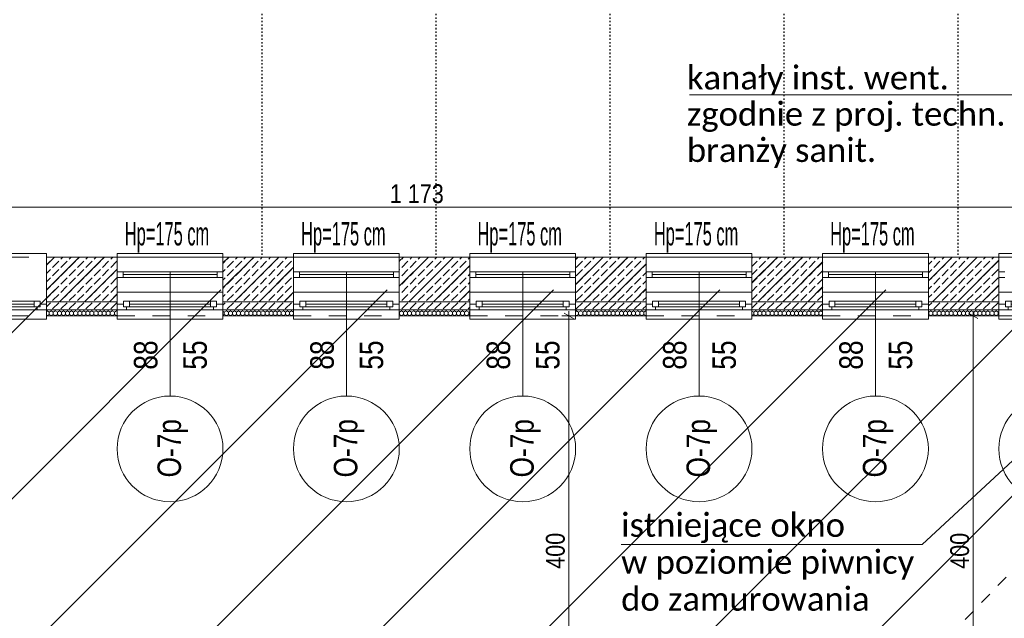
# Model space of a CAD drawing. Header units: centimetres. Extents: x 18292 to 3593338517, y 11794 to 62103.
# Tile 101 of 147: x 1796682808 to 1796683646, y 55513 to 56023. Entities that reach past the tile are written whole.
import ezdxf

# ---------------------------------------------------------------- set-up
doc = ezdxf.new("R2010")
doc.units = ezdxf.units.CM
doc.header["$MEASUREMENT"] = 0
for name, pattern in [('1 LINIA PRZERYWANA', [30, 15, -15]), ('ACAD_ISO03W100', [3, 1.2, -1.8]), ('Dashed-002', [20, 10, -10])]:
    doc.linetypes.add(name, pattern=pattern)
for name, color, linetype in [('410-Fundamenty', 7, 'Continuous'), ('499-Wymiary i opisy', 7, 'Continuous'), ('__PROJEKTOWANE', 7, 'Continuous'), ('__PROJEKTOWANE_WYPOSAŻENIE', 7, 'Continuous'), ('MF_KRESKOWANIE', 7, 'Continuous'), ('MF_OKNA', 7, 'Continuous'), ('MF_OKNA opisy', 7, 'Continuous'), ('MF_SCIANY_DZIAL', 7, 'Continuous'), ('MF_SCIANY_KONSTR', 7, 'Continuous')]:
    doc.layers.add(name, color=color, linetype=linetype)
doc.styles.add('GENERATED_STYLE_2', font='txt')
doc.styles.add('GENERATED_STYLE_4', font='txt')
doc.styles.add('GENERATED_STYLE_7', font='txt')
doc.dimstyles.new('GENERATED_STYLE__1', dxfattribs={"dimtxt": 16, "dimasz": 6.08, "dimexe": 0.18, "dimexo": 0.0625, "dimgap": 0.09, "dimtad": 1, "dimtih": 1, "dimtoh": 1, "dimdec": 0, "dimzin": 0, "dimdsep": 46, "dimtxsty": 'GENERATED_STYLE_4', "dimblk": 'ARROWHEAD_2', "dimblk1": 'ARROWHEAD_2', "dimblk2": 'ARROWHEAD_2', "dimcen": 0.09, "dimse1": 1, "dimse2": 1, "dimclrd": 7, "dimclre": 7, "dimclrt": 7, "dimadec": 0, "dimazin": 0, "dimtfac": 1, "dimtdec": 4, "dimtmove": 0, "dimatfit": 3, "dimfxl": 0, "dimtolj": 1, "dimtzin": 0, "dimarcsym": 0})
doc.dimstyles.new('GENERATED_STYLE__4', dxfattribs={"dimtxt": 16, "dimasz": 6.08, "dimexe": 0.18, "dimexo": 0.0625, "dimgap": 0.09, "dimtad": 1, "dimdec": 0, "dimzin": 0, "dimdsep": 46, "dimtxsty": 'GENERATED_STYLE_4', "dimblk": 'ARROWHEAD_2', "dimblk1": 'ARROWHEAD_2', "dimblk2": 'ARROWHEAD_2', "dimcen": 0.09, "dimse1": 1, "dimse2": 1, "dimclrd": 7, "dimclre": 7, "dimclrt": 7, "dimadec": 0, "dimazin": 0, "dimtfac": 1, "dimtdec": 4, "dimtmove": 0, "dimatfit": 3, "dimfxl": 0, "dimtolj": 1, "dimtzin": 0, "dimarcsym": 0})
pattern_1 = [(45, (1801523908.342, 3898003.605), (-10.606601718, 10.606601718), [])]
pattern_2 = [(90, (1801523908.3422, 3898003.6053), (-3.4641016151, 0), [2, -4]), (90, (1801523906.6102, 3898006.6053), (-3.4641016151, 0), [2, -4]), (150, (1801523908.3422, 3898005.6053), (1.7320508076, 3), [2, -4]), (150, (1801523904.878, 3898005.6053), (1.7320508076, 3), [2, -4]), (210, (1801523908.3422, 3898003.6053), (-1.7320508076, 3), [2, -4]), (210, (1801523904.878, 3898003.6053), (-1.7320508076, 3), [2, -4])]
pattern_3 = [(45, (1801523908.342, 3898003.605), (-7.071067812, 7.071067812), [7.5, -2.5]), (45, (1801523908.342, 3898010.676), (-7.071067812, 7.071067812), [7.5, -2.5])]

# ---------------------------------------------------------------- blocks, each defined once
blk = doc.blocks.new('*D591', base_point=(1801523908.34, 3898003.61))
at = {"layer": '499-Wymiary i opisy', "color": 7, "linetype": 'Continuous', "lineweight": 13}
for p, q in [((1796682572.37, 55866.99), (1796682567.75, 55858.99)), ((1796682570.06, 55856.99), (1796682570.06, 55868.99)), ((1796682570.06, 55862.99), (1796683742.56, 55862.99)), ((1796683744.87, 55866.99), (1796683740.25, 55858.99)), ((1796683742.56, 55856.99), (1796683742.56, 55868.99))]:
    blk.add_line(p, q, dxfattribs=at)
at = {"layer": '499-Wymiary i opisy', "color": 7, "lineweight": 13, "char_height": 16, "attachment_point": 7, "style": 'GENERATED_STYLE_4'}
for s, insert in [('\\A1;{\\pql;\\fArial Narrow|b0|i0|c238|p34;1\xa0173}', (1796683123.03, 55866.19)), ('\\A1;{\\pql;\\fArial Narrow|b0|i0|c238|p34;24}', (1796683719.76, 55866.19))]:
    blk.add_mtext(s, dxfattribs=dict(at, insert=insert))
blk = doc.blocks.new('ARROWHEAD_2')
at = {"color": 0, "linetype": 'Continuous', "lineweight": 0}
for p, q in [((0, 0), (-1, 0)), ((-0.38, -0.66), (0.38, 0.66))]:
    blk.add_line(p, q, dxfattribs=at)
blk = doc.blocks.new('*D713', base_point=(1801523908.34, 3898003.61))
at = {"layer": '499-Wymiary i opisy', "color": 7, "linetype": 'Continuous', "lineweight": 13}
for p, q in [((1796683625.08, 55770.49), (1796683613.08, 55770.49)), ((1796683623.08, 55768.18), (1796683615.08, 55772.8)), ((1796683619.08, 55770.49), (1796683619.08, 55774.41)), ((1796683619.08, 55370.49), (1796683619.08, 55770.49)), ((1796683625.08, 55370.49), (1796683613.08, 55370.49)), ((1796683615.08, 55372.8), (1796683623.08, 55368.18))]:
    blk.add_line(p, q, dxfattribs=at)
at = {"layer": '499-Wymiary i opisy', "color": 7, "lineweight": 13, "insert": (1796683615.88, 55555.13), "char_height": 16, "attachment_point": 7, "rotation": 90, "style": 'GENERATED_STYLE_4'}
blk.add_mtext('\\A1;{\\pql;\\fArial Narrow|b0|i0|c238|p34;400}', dxfattribs=at)
blk = doc.blocks.new('Okno 21')
at = {"layer": '410-Fundamenty', "color": 5, "linetype": 'Continuous', "lineweight": 13}
for p, q in [((-45, 40), (-45, 43)), ((-45, 43), (45, 43)), ((45, 43), (45, 40)), ((-45, 0), (-39.5, 0)), ((-39.5, 2.5), (-34.5, 2.5)), ((-39.5, -2.5), (-39.5, 2.5)), ((-39.5, 0), (-39.5, -2.5)), ((-34.5, 2.5), (34.5, 2.5)), ((-34.5, 2.5), (-34.5, -2.5)), ((-34.5, 2.5), (34.5, 2.5)), ((-34.5, 0), (34.5, 0)), ((34.5, -2.5), (34.5, 2.5)), ((34.5, 2.5), (39.5, 2.5)), ((39.5, 2.5), (39.5, -2.5)), ((39.5, -2.5), (39.5, 0)), ((39.5, 0), (45, 0)), ((-37, -5), (-45, -5)), ((-39.5, -2.5), (-37, -2.5)), ((-34.5, -2.5), (-39.5, -2.5)), ((-37, -2.5), (-37, -5)), ((37, -5), (-37, -5)), ((34.5, -2.5), (-34.5, -2.5)), ((39.5, -2.5), (34.5, -2.5)), ((37, -5), (37, -2.5)), ((37, -2.5), (39.5, -2.5)), ((45, -5), (37, -5)), ((-45, -10), (-45, -13)), ((-45, -13), (45, -13)), ((45, -13), (45, -10))]:
    blk.add_line(p, q, dxfattribs=at)
at = {"layer": '410-Fundamenty', "color": 5, "linetype": '1 LINIA PRZERYWANA', "lineweight": 13}
for p, q in [((-45, 40), (45, 40)), ((-45, -10), (45, -10))]:
    blk.add_line(p, q, dxfattribs=at)
at = {"layer": '410-Fundamenty', "color": 7, "linetype": 'Continuous', "lineweight": 13}
for p, q in [((-45, 15), (-45, 40)), ((45, 15), (45, 40)), ((-45, 10), (-45, 15)), ((-45, 0), (-45, 10)), ((45, 10), (45, 15)), ((45, 0), (45, 10)), ((-45, -5), (-45, 0)), ((-45, -5), (-45, 0)), ((45, -5), (45, 0)), ((45, -5), (45, 0)), ((-45, -10), (-45, -5)), ((45, -10), (45, -5))]:
    blk.add_line(p, q, dxfattribs=at)
blk = doc.blocks.new('*D823', base_point=(1801523908.34, 3898003.61))
at = {"layer": '499-Wymiary i opisy', "color": 7, "linetype": 'Continuous', "lineweight": 13}
for p, q in [((1796683281.19, 55770.49), (1796683269.19, 55770.49)), ((1796683279.19, 55768.18), (1796683271.19, 55772.8)), ((1796683275.19, 55770.49), (1796683275.19, 55774.41)), ((1796683275.19, 55370.49), (1796683275.19, 55770.49)), ((1796683281.19, 55370.49), (1796683269.19, 55370.49)), ((1796683271.19, 55372.8), (1796683279.19, 55368.18)), ((1796683275.19, 55366.58), (1796683275.19, 55370.49))]:
    blk.add_line(p, q, dxfattribs=at)
at = {"layer": '499-Wymiary i opisy', "color": 7, "lineweight": 13, "insert": (1796683271.99, 55555.13), "char_height": 16, "attachment_point": 7, "rotation": 90, "style": 'GENERATED_STYLE_4'}
blk.add_mtext('\\A1;{\\pql;\\fArial Narrow|b0|i0|c238|p34;400}', dxfattribs=at)

msp = doc.modelspace()

# ---------------------------------------------------------------- hatches: boundary and pattern name
at = {"layer": '410-Fundamenty', "linetype": 'Continuous', "lineweight": 0, "true_color": 0x000000}
h = msp.add_hatch(dxfattribs=at)
h.set_pattern_fill('beton_000c', color=18, style=0, pattern_type=2)
h.set_pattern_definition(pattern_3)
h.paths.add_polyline_path([(1796682831.06, 55795.49), (1796682891.06, 55795.49), (1796682891.06, 55820.49), (1796682831.06, 55820.49)])
h = msp.add_hatch(dxfattribs=at)
h.set_pattern_fill('beton_000c', color=18, style=0, pattern_type=2)
h.set_pattern_definition(pattern_3)
h.paths.add_polyline_path([(1796682981.06, 55795.49), (1796683041.06, 55795.49), (1796683041.06, 55820.49), (1796682981.06, 55820.49)])
h = msp.add_hatch(dxfattribs=at)
h.set_pattern_fill('beton_000c', color=18, style=0, pattern_type=2)
h.set_pattern_definition(pattern_3)
h.paths.add_polyline_path([(1796683131.06, 55795.49), (1796683191.06, 55795.49), (1796683191.06, 55820.49), (1796683131.06, 55820.49)])
h = msp.add_hatch(dxfattribs=at)
h.set_pattern_fill('beton_000c', color=18, style=0, pattern_type=2)
h.set_pattern_definition(pattern_3)
h.paths.add_polyline_path([(1796683281.06, 55795.49), (1796683341.06, 55795.49), (1796683341.06, 55820.49), (1796683281.06, 55820.49)])
h = msp.add_hatch(dxfattribs=at)
h.set_pattern_fill('beton_000c', color=18, style=0, pattern_type=2)
h.set_pattern_definition(pattern_3)
h.paths.add_polyline_path([(1796683431.06, 55795.49), (1796683491.06, 55795.49), (1796683491.06, 55820.49), (1796683431.06, 55820.49)])
h = msp.add_hatch(dxfattribs=at)
h.set_pattern_fill('beton_000c', color=18, style=0, pattern_type=2)
h.set_pattern_definition(pattern_3)
h.paths.add_polyline_path([(1796683581.06, 55795.49), (1796683641.06, 55795.49), (1796683641.06, 55820.49), (1796683581.06, 55820.49)])
h = msp.add_hatch(dxfattribs=at)
h.set_pattern_fill('beton_000c', color=18, style=0, pattern_type=2)
h.set_pattern_definition(pattern_3)
h.paths.add_polyline_path([(1796682831.06, 55790.49), (1796682891.06, 55790.49), (1796682891.06, 55795.49), (1796682831.06, 55795.49)])
h = msp.add_hatch(dxfattribs=at)
h.set_pattern_fill('beton_000c', color=18, style=0, pattern_type=2)
h.set_pattern_definition(pattern_3)
h.paths.add_polyline_path([(1796682981.06, 55790.49), (1796683041.06, 55790.49), (1796683041.06, 55795.49), (1796682981.06, 55795.49)])
h = msp.add_hatch(dxfattribs=at)
h.set_pattern_fill('beton_000c', color=18, style=0, pattern_type=2)
h.set_pattern_definition(pattern_3)
h.paths.add_polyline_path([(1796683131.06, 55790.49), (1796683191.06, 55790.49), (1796683191.06, 55795.49), (1796683131.06, 55795.49)])
h = msp.add_hatch(dxfattribs=at)
h.set_pattern_fill('beton_000c', color=18, style=0, pattern_type=2)
h.set_pattern_definition(pattern_3)
h.paths.add_polyline_path([(1796683281.06, 55790.49), (1796683341.06, 55790.49), (1796683341.06, 55795.49), (1796683281.06, 55795.49)])
h = msp.add_hatch(dxfattribs=at)
h.set_pattern_fill('beton_000c', color=18, style=0, pattern_type=2)
h.set_pattern_definition(pattern_3)
h.paths.add_polyline_path([(1796683431.06, 55790.49), (1796683491.06, 55790.49), (1796683491.06, 55795.49), (1796683431.06, 55795.49)])
h = msp.add_hatch(dxfattribs=at)
h.set_pattern_fill('beton_000c', color=18, style=0, pattern_type=2)
h.set_pattern_definition(pattern_3)
h.paths.add_polyline_path([(1796683581.06, 55790.49), (1796683641.06, 55790.49), (1796683641.06, 55795.49), (1796683581.06, 55795.49)])
h = msp.add_hatch(dxfattribs=at)
h.set_pattern_fill('beton_000c', color=18, style=0, pattern_type=2)
h.set_pattern_definition(pattern_3)
h.paths.add_polyline_path([(1796682831.06, 55775.49), (1796682891.06, 55775.49), (1796682891.06, 55790.49), (1796682831.06, 55790.49)])
h = msp.add_hatch(dxfattribs=at)
h.set_pattern_fill('beton_000c', color=18, style=0, pattern_type=2)
h.set_pattern_definition(pattern_3)
h.paths.add_polyline_path([(1796682981.06, 55775.49), (1796683041.06, 55775.49), (1796683041.06, 55790.49), (1796682981.06, 55790.49)])
h = msp.add_hatch(dxfattribs=at)
h.set_pattern_fill('beton_000c', color=18, style=0, pattern_type=2)
h.set_pattern_definition(pattern_3)
h.paths.add_polyline_path([(1796683131.06, 55775.49), (1796683191.06, 55775.49), (1796683191.06, 55790.49), (1796683131.06, 55790.49)])
h = msp.add_hatch(dxfattribs=at)
h.set_pattern_fill('beton_000c', color=18, style=0, pattern_type=2)
h.set_pattern_definition(pattern_3)
h.paths.add_polyline_path([(1796683281.06, 55775.49), (1796683341.06, 55775.49), (1796683341.06, 55790.49), (1796683281.06, 55790.49)])
h = msp.add_hatch(dxfattribs=at)
h.set_pattern_fill('beton_000c', color=18, style=0, pattern_type=2)
h.set_pattern_definition(pattern_3)
h.paths.add_polyline_path([(1796683431.06, 55775.49), (1796683491.06, 55775.49), (1796683491.06, 55790.49), (1796683431.06, 55790.49)])
h = msp.add_hatch(dxfattribs=at)
h.set_pattern_fill('beton_000c', color=18, style=0, pattern_type=2)
h.set_pattern_definition(pattern_3)
h.paths.add_polyline_path([(1796683581.06, 55775.49), (1796683641.06, 55775.49), (1796683641.06, 55790.49), (1796683581.06, 55790.49)])
h = msp.add_hatch(dxfattribs=at)
h.set_pattern_fill('Styropian_000c', color=18, style=0, pattern_type=2)
h.set_pattern_definition(pattern_2)
h.paths.add_polyline_path([(1796682831.06, 55775.49), (1796682831.06, 55770.49), (1796682891.06, 55770.49), (1796682891.06, 55775.49)])
h = msp.add_hatch(dxfattribs=at)
h.set_pattern_fill('Styropian_000c', color=18, style=0, pattern_type=2)
h.set_pattern_definition(pattern_2)
h.paths.add_polyline_path([(1796682981.06, 55770.49), (1796683041.06, 55770.49), (1796683041.06, 55775.49), (1796682981.06, 55775.49)])
h = msp.add_hatch(dxfattribs=at)
h.set_pattern_fill('Styropian_000c', color=18, style=0, pattern_type=2)
h.set_pattern_definition(pattern_2)
h.paths.add_polyline_path([(1796683131.06, 55775.49), (1796683131.06, 55770.49), (1796683191.06, 55770.49), (1796683191.06, 55775.49)])
h = msp.add_hatch(dxfattribs=at)
h.set_pattern_fill('Styropian_000c', color=18, style=0, pattern_type=2)
h.set_pattern_definition(pattern_2)
h.paths.add_polyline_path([(1796683281.06, 55770.49), (1796683341.06, 55770.49), (1796683341.06, 55775.49), (1796683281.06, 55775.49)])
h = msp.add_hatch(dxfattribs=at)
h.set_pattern_fill('Styropian_000c', color=18, style=0, pattern_type=2)
h.set_pattern_definition(pattern_2)
h.paths.add_polyline_path([(1796683431.06, 55775.49), (1796683431.06, 55770.49), (1796683491.06, 55770.49), (1796683491.06, 55775.49)])
h = msp.add_hatch(dxfattribs=at)
h.set_pattern_fill('Styropian_000c', color=18, style=0, pattern_type=2)
h.set_pattern_definition(pattern_2)
h.paths.add_polyline_path([(1796683581.06, 55770.49), (1796683641.06, 55770.49), (1796683641.06, 55775.49), (1796683581.06, 55775.49)])
at = {"layer": '__PROJEKTOWANE', "linetype": 'Continuous', "lineweight": 13}
h = msp.add_hatch(dxfattribs=at)
h.set_pattern_fill('Bloczki_ceramiczne_kopia_DF', color=150, style=0, pattern_type=2)
h.set_pattern_definition([(45, (1801523908.34, 3898003.61), (-70.7106781, 70.7106781), [])])
h.paths.add_polyline_path([(1796685449.06, 54617.49), (1796685749.06, 54617.49), (1796685749.06, 55810.49), (1796685468.06, 55810.49), (1796685468.06, 56706.54), (1796685828.15, 56706.54), (1796685826.23, 56167.49), (1796686106.06, 56167.49), (1796686106.06, 54260.49), (1796685806.06, 54260.49), (1796685806.06, 53759.49), (1796683867.06, 53759.49), (1796683867.06, 54560.49), (1796683568.09, 54560.49), (1796683567.07, 55446.69), (1796681848.25, 55446.61), (1796681848.25, 55792.49), (1796683924.06, 55792.49), (1796683924.06, 54917.49), (1796684224.06, 54917.49), (1796684224.06, 54116.49), (1796685449.06, 54116.49)])
at = {"layer": 'MF_KRESKOWANIE', "linetype": 'Continuous', "lineweight": 13}
h = msp.add_hatch(dxfattribs=at)
h.set_pattern_fill('bloczki_ceramiczne_000c', color=250, style=0, pattern_type=2)
h.set_pattern_definition(pattern_1)
h.paths.add_polyline_path([(1796682876.06, 55820.49), (1796682831.06, 55820.49), (1796682831.06, 55782.49), (1796682891.06, 55782.49), (1796682891.06, 55820.49), (1796682846.06, 55820.49)])
h = msp.add_hatch(dxfattribs=at)
h.set_pattern_fill('bloczki_ceramiczne_000c', color=250, style=0, pattern_type=2)
h.set_pattern_definition(pattern_1)
h.paths.add_polyline_path([(1796682981.06, 55820.49), (1796682981.06, 55782.49), (1796683041.06, 55782.49), (1796683041.06, 55820.49), (1796682996.06, 55820.49), (1796683014.06, 55820.49), (1796683014.06, 55820.49), (1796682996.06, 55820.49)])
h = msp.add_hatch(dxfattribs=at)
h.set_pattern_fill('bloczki_ceramiczne_000c', color=250, style=0, pattern_type=2)
h.set_pattern_definition(pattern_1)
h.paths.add_polyline_path([(1796683131.06, 55820.49), (1796683131.06, 55782.49), (1796683191.06, 55782.49), (1796683191.06, 55820.49), (1796683146.06, 55820.49), (1796683162.06, 55820.49), (1796683162.06, 55820.5), (1796683146.06, 55820.5)])
h = msp.add_hatch(dxfattribs=at)
h.set_pattern_fill('bloczki_ceramiczne_000c', color=250, style=0, pattern_type=2)
h.set_pattern_definition(pattern_1)
h.paths.add_polyline_path([(1796683281.06, 55820.49), (1796683281.06, 55782.49), (1796683341.06, 55782.49), (1796683341.06, 55820.49), (1796683296.06, 55820.49), (1796683310.06, 55820.49), (1796683310.06, 55820.5), (1796683296.06, 55820.5)])
h = msp.add_hatch(dxfattribs=at)
h.set_pattern_fill('bloczki_ceramiczne_000c', color=250, style=0, pattern_type=2)
h.set_pattern_definition(pattern_1)
h.paths.add_polyline_path([(1796683431.06, 55820.49), (1796683431.06, 55782.49), (1796683491.06, 55782.49), (1796683491.06, 55820.49), (1796683446.06, 55820.49)])
h = msp.add_hatch(dxfattribs=at)
h.set_pattern_fill('bloczki_ceramiczne_000c', color=250, style=0, pattern_type=2)
h.set_pattern_definition(pattern_1)
h.paths.add_polyline_path([(1796683581.06, 55820.49), (1796683581.06, 55782.49), (1796683641.06, 55782.49), (1796683641.06, 55820.49), (1796683596.06, 55820.49)])

# ---------------------------------------------------------------- linework, layer by layer
at = {"layer": '410-Fundamenty', "color": 7, "linetype": 'Continuous', "lineweight": 13}
for p, q in [((1796682831.06, 55795.49), (1796682831.06, 55820.49)), ((1796682891.06, 55795.49), (1796682891.06, 55820.49)), ((1796682981.06, 55795.49), (1796682981.06, 55820.49)), ((1796683041.06, 55795.49), (1796683041.06, 55820.49)), ((1796683131.06, 55795.49), (1796683131.06, 55820.49)), ((1796683191.06, 55795.49), (1796683191.06, 55820.49)), ((1796683281.06, 55795.49), (1796683281.06, 55820.49)), ((1796683341.06, 55795.49), (1796683341.06, 55820.49)), ((1796683431.06, 55795.49), (1796683431.06, 55820.49)), ((1796683491.06, 55795.49), (1796683491.06, 55820.49)), ((1796683581.06, 55795.49), (1796683581.06, 55820.49)), ((1796683641.06, 55795.49), (1796683641.06, 55820.49)), ((1796682831.06, 55790.49), (1796682831.06, 55795.49)), ((1796682891.06, 55790.49), (1796682891.06, 55795.49)), ((1796682981.06, 55790.49), (1796682981.06, 55795.49)), ((1796683041.06, 55790.49), (1796683041.06, 55795.49)), ((1796683131.06, 55790.49), (1796683131.06, 55795.49)), ((1796683191.06, 55790.49), (1796683191.06, 55795.49)), ((1796683281.06, 55790.49), (1796683281.06, 55795.49)), ((1796683341.06, 55790.49), (1796683341.06, 55795.49)), ((1796683431.06, 55790.49), (1796683431.06, 55795.49)), ((1796683491.06, 55790.49), (1796683491.06, 55795.49)), ((1796683581.06, 55790.49), (1796683581.06, 55795.49)), ((1796683641.06, 55790.49), (1796683641.06, 55795.49)), ((1796682831.06, 55780.49), (1796682831.06, 55790.49)), ((1796682891.06, 55780.49), (1796682891.06, 55790.49)), ((1796682981.06, 55780.49), (1796682981.06, 55790.49)), ((1796683041.06, 55780.49), (1796683041.06, 55790.49)), ((1796683131.06, 55780.49), (1796683131.06, 55790.49)), ((1796683191.06, 55780.49), (1796683191.06, 55790.49)), ((1796683281.06, 55780.49), (1796683281.06, 55790.49)), ((1796683341.06, 55780.49), (1796683341.06, 55790.49)), ((1796683431.06, 55780.49), (1796683431.06, 55790.49)), ((1796683491.06, 55780.49), (1796683491.06, 55790.49)), ((1796683581.06, 55780.49), (1796683581.06, 55790.49)), ((1796683641.06, 55780.49), (1796683641.06, 55790.49)), ((1796682831.06, 55775.49), (1796682831.06, 55780.49)), ((1796682891.06, 55775.49), (1796682891.06, 55780.49)), ((1796682981.06, 55775.49), (1796682981.06, 55780.49)), ((1796683041.06, 55775.49), (1796683041.06, 55780.49)), ((1796683131.06, 55775.49), (1796683131.06, 55780.49)), ((1796683191.06, 55775.49), (1796683191.06, 55780.49)), ((1796683281.06, 55775.49), (1796683281.06, 55780.49)), ((1796683341.06, 55775.49), (1796683341.06, 55780.49)), ((1796683431.06, 55775.49), (1796683431.06, 55780.49)), ((1796683491.06, 55775.49), (1796683491.06, 55780.49)), ((1796683581.06, 55775.49), (1796683581.06, 55780.49)), ((1796683641.06, 55775.49), (1796683641.06, 55780.49)), ((1796682831.06, 55775.49), (1796682891.06, 55775.49)), ((1796682831.06, 55770.49), (1796682831.06, 55775.49)), ((1796682891.06, 55770.49), (1796682891.06, 55775.49)), ((1796682981.06, 55775.49), (1796683041.06, 55775.49)), ((1796682981.06, 55770.49), (1796682981.06, 55775.49)), ((1796683041.06, 55770.49), (1796683041.06, 55775.49)), ((1796683131.06, 55775.49), (1796683191.06, 55775.49)), ((1796683131.06, 55770.49), (1796683131.06, 55775.49)), ((1796683191.06, 55770.49), (1796683191.06, 55775.49)), ((1796683281.06, 55775.49), (1796683341.06, 55775.49)), ((1796683281.06, 55770.49), (1796683281.06, 55775.49)), ((1796683341.06, 55770.49), (1796683341.06, 55775.49)), ((1796683431.06, 55775.49), (1796683491.06, 55775.49)), ((1796683431.06, 55770.49), (1796683431.06, 55775.49)), ((1796683491.06, 55770.49), (1796683491.06, 55775.49)), ((1796683581.06, 55775.49), (1796683641.06, 55775.49)), ((1796683581.06, 55770.49), (1796683581.06, 55775.49)), ((1796683641.06, 55770.49), (1796683641.06, 55775.49))]:
    msp.add_line(p, q, dxfattribs=at)
at = {"layer": '410-Fundamenty', "color": 7, "linetype": 'Continuous', "lineweight": 13, "flags": 128}
for points in [[(1796682891.06, 55820.49), (1796682831.06, 55820.49)], [(1796683041.06, 55820.49), (1796682981.06, 55820.49)], [(1796683191.06, 55820.49), (1796683131.06, 55820.49)], [(1796683341.06, 55820.49), (1796683281.06, 55820.49)], [(1796683491.06, 55820.49), (1796683431.06, 55820.49)], [(1796683641.06, 55820.49), (1796683581.06, 55820.49)], [(1796682831.06, 55770.49), (1796682891.06, 55770.49)], [(1796682981.06, 55770.49), (1796683041.06, 55770.49)], [(1796683131.06, 55770.49), (1796683191.06, 55770.49)], [(1796683281.06, 55770.49), (1796683341.06, 55770.49)], [(1796683431.06, 55770.49), (1796683491.06, 55770.49)], [(1796683581.06, 55770.49), (1796683641.06, 55770.49)]]:
    msp.add_lwpolyline(points, dxfattribs=at)
at = {"layer": '__PROJEKTOWANE', "color": 150, "linetype": 'Continuous', "lineweight": 13}
for p, q in [((1796683786.49, 55958.6), (1796683377.9, 55958.58)), ((1796683575.89, 55575.9), (1796683803.87, 55787.77)), ((1796683575.89, 55575.9), (1796683319.77, 55575.9))]:
    msp.add_line(p, q, dxfattribs=at)
at = {"layer": '__PROJEKTOWANE_WYPOSAŻENIE', "color": 7, "linetype": 'Dashed-002', "lineweight": 13, "flags": 128}
msp.add_lwpolyline([(1796683432.35, 55324.47), (1796683845.05, 55753.87)], dxfattribs=at)
at = {"layer": 'MF_OKNA', "color": 7, "linetype": 'Continuous', "lineweight": 13}
for p, q in [((1796682891.06, 55820.49), (1796682981.06, 55820.49)), ((1796683041.06, 55820.49), (1796683131.06, 55820.49)), ((1796683191.06, 55820.49), (1796683281.06, 55820.49)), ((1796683341.06, 55820.49), (1796683431.06, 55820.49)), ((1796683491.06, 55820.49), (1796683581.06, 55820.49)), ((1796683641.06, 55820.49), (1796683731.06, 55820.49)), ((1796682896.06, 55807.99), (1796682891.06, 55807.99)), ((1796682891.06, 55807.99), (1796682891.06, 55802.99)), ((1796682891.06, 55805.49), (1796682891.06, 55802.99)), ((1796682891.06, 55802.99), (1796682896.06, 55802.99)), ((1796682896.06, 55802.99), (1796682896.06, 55807.99)), ((1796682896.06, 55807.99), (1796682976.06, 55807.99)), ((1796682976.06, 55805.49), (1796682896.06, 55805.49)), ((1796682896.06, 55802.99), (1796682976.06, 55802.99)), ((1796682976.06, 55802.99), (1796682976.06, 55807.99)), ((1796682976.06, 55807.99), (1796682981.06, 55807.99)), ((1796682981.06, 55802.99), (1796682976.06, 55802.99)), ((1796682981.06, 55807.99), (1796682981.06, 55802.99)), ((1796682981.06, 55805.49), (1796682981.06, 55802.99)), ((1796683046.06, 55807.99), (1796683041.06, 55807.99)), ((1796683041.06, 55807.99), (1796683041.06, 55802.99)), ((1796683041.06, 55805.49), (1796683041.06, 55802.99)), ((1796683041.06, 55802.99), (1796683046.06, 55802.99)), ((1796683046.06, 55802.99), (1796683046.06, 55807.99)), ((1796683046.06, 55807.99), (1796683126.06, 55807.99)), ((1796683126.06, 55805.49), (1796683046.06, 55805.49)), ((1796683046.06, 55802.99), (1796683126.06, 55802.99)), ((1796683126.06, 55802.99), (1796683126.06, 55807.99)), ((1796683126.06, 55807.99), (1796683131.06, 55807.99)), ((1796683131.06, 55802.99), (1796683126.06, 55802.99)), ((1796683131.06, 55807.99), (1796683131.06, 55802.99)), ((1796683131.06, 55805.49), (1796683131.06, 55802.99)), ((1796683196.06, 55807.99), (1796683191.06, 55807.99)), ((1796683191.06, 55807.99), (1796683191.06, 55802.99)), ((1796683191.06, 55805.49), (1796683191.06, 55802.99)), ((1796683191.06, 55802.99), (1796683196.06, 55802.99)), ((1796683196.06, 55802.99), (1796683196.06, 55807.99)), ((1796683196.06, 55807.99), (1796683276.06, 55807.99)), ((1796683276.06, 55805.49), (1796683196.06, 55805.49)), ((1796683196.06, 55802.99), (1796683276.06, 55802.99)), ((1796683276.06, 55802.99), (1796683276.06, 55807.99)), ((1796683276.06, 55807.99), (1796683281.06, 55807.99)), ((1796683281.06, 55802.99), (1796683276.06, 55802.99)), ((1796683281.06, 55807.99), (1796683281.06, 55802.99)), ((1796683281.06, 55805.49), (1796683281.06, 55802.99)), ((1796683346.06, 55807.99), (1796683341.06, 55807.99)), ((1796683341.06, 55807.99), (1796683341.06, 55802.99)), ((1796683341.06, 55805.49), (1796683341.06, 55802.99)), ((1796683341.06, 55802.99), (1796683346.06, 55802.99)), ((1796683346.06, 55802.99), (1796683346.06, 55807.99)), ((1796683346.06, 55807.99), (1796683426.06, 55807.99)), ((1796683426.06, 55805.49), (1796683346.06, 55805.49)), ((1796683346.06, 55802.99), (1796683426.06, 55802.99)), ((1796683426.06, 55802.99), (1796683426.06, 55807.99)), ((1796683426.06, 55807.99), (1796683431.06, 55807.99)), ((1796683431.06, 55802.99), (1796683426.06, 55802.99)), ((1796683431.06, 55807.99), (1796683431.06, 55802.99)), ((1796683431.06, 55805.49), (1796683431.06, 55802.99)), ((1796683496.06, 55807.99), (1796683491.06, 55807.99)), ((1796683491.06, 55807.99), (1796683491.06, 55802.99)), ((1796683491.06, 55805.49), (1796683491.06, 55802.99)), ((1796683491.06, 55802.99), (1796683496.06, 55802.99)), ((1796683496.06, 55802.99), (1796683496.06, 55807.99)), ((1796683496.06, 55807.99), (1796683576.06, 55807.99)), ((1796683576.06, 55805.49), (1796683496.06, 55805.49)), ((1796683496.06, 55802.99), (1796683576.06, 55802.99)), ((1796683576.06, 55802.99), (1796683576.06, 55807.99)), ((1796683576.06, 55807.99), (1796683581.06, 55807.99)), ((1796683581.06, 55802.99), (1796683576.06, 55802.99)), ((1796683581.06, 55807.99), (1796683581.06, 55802.99)), ((1796683581.06, 55805.49), (1796683581.06, 55802.99)), ((1796683646.06, 55807.99), (1796683641.06, 55807.99)), ((1796683641.06, 55807.99), (1796683641.06, 55802.99)), ((1796683641.06, 55805.49), (1796683641.06, 55802.99)), ((1796683641.06, 55802.99), (1796683646.06, 55802.99)), ((1796682891.06, 55790.49), (1796682981.06, 55790.49)), ((1796683041.06, 55790.49), (1796683131.06, 55790.49)), ((1796683191.06, 55790.49), (1796683281.06, 55790.49)), ((1796683341.06, 55790.49), (1796683431.06, 55790.49)), ((1796683491.06, 55790.49), (1796683581.06, 55790.49)), ((1796683641.06, 55790.49), (1796683731.06, 55790.49))]:
    msp.add_line(p, q, dxfattribs=at)
at = {"layer": 'MF_OKNA opisy', "color": 7, "linetype": 'Continuous', "lineweight": 13}
for p, q in [((1796682936.06, 55807.99), (1796682936.06, 55702.19)), ((1796683086.06, 55807.99), (1796683086.06, 55702.19)), ((1796683236.06, 55807.99), (1796683236.06, 55702.19)), ((1796683386.06, 55807.99), (1796683386.06, 55702.19)), ((1796683536.06, 55807.99), (1796683536.06, 55702.19))]:
    msp.add_line(p, q, dxfattribs=at)
for centre in [(1796682936.06, 55657.19), (1796683086.06, 55657.19), (1796683236.06, 55657.19), (1796683386.06, 55657.19), (1796683536.06, 55657.19), (1796683686.06, 55657.19)]:
    msp.add_circle(centre, 45, dxfattribs=at)
at = {"layer": 'MF_SCIANY_DZIAL', "color": 8, "linetype": 'ACAD_ISO03W100', "lineweight": 25}
for p, q in [((1796683014.06, 56396.49), (1796683014.06, 55820.49)), ((1796683162.06, 56396.49), (1796683162.06, 55820.49)), ((1796683310.06, 56396.49), (1796683310.06, 55820.49)), ((1796683458.06, 56396.49), (1796683458.06, 55820.49)), ((1796683606.06, 56396.49), (1796683606.06, 55820.49))]:
    msp.add_line(p, q, dxfattribs=at)
at = {"layer": 'MF_SCIANY_KONSTR', "color": 7, "linetype": 'Continuous', "lineweight": 13}
for p, q in [((1796682891.06, 55820.49), (1796682846.06, 55820.49)), ((1796682891.06, 55820.49), (1796682891.06, 55782.49)), ((1796682981.06, 55820.49), (1796682981.06, 55782.49)), ((1796682981.06, 55820.49), (1796683026.06, 55820.49)), ((1796682996.06, 55820.49), (1796683026.06, 55820.49)), ((1796683026.06, 55820.49), (1796682996.06, 55820.49)), ((1796682996.06, 55820.49), (1796683026.06, 55820.49)), ((1796682996.06, 55820.49), (1796683026.06, 55820.49)), ((1796683041.06, 55820.49), (1796682996.06, 55820.49)), ((1796683041.06, 55820.49), (1796683041.06, 55782.49)), ((1796683131.06, 55820.49), (1796683131.06, 55782.49)), ((1796683131.06, 55820.49), (1796683176.06, 55820.49)), ((1796683146.06, 55820.5), (1796683176.06, 55820.5)), ((1796683146.06, 55820.49), (1796683176.06, 55820.49)), ((1796683176.06, 55820.49), (1796683146.06, 55820.49)), ((1796683146.06, 55820.49), (1796683176.06, 55820.49)), ((1796683191.06, 55820.49), (1796683146.06, 55820.49)), ((1796683191.06, 55820.49), (1796683191.06, 55782.49)), ((1796683281.06, 55820.49), (1796683281.06, 55782.49)), ((1796683281.06, 55820.49), (1796683326.06, 55820.49)), ((1796683296.06, 55820.5), (1796683326.06, 55820.5)), ((1796683296.06, 55820.49), (1796683326.06, 55820.49)), ((1796683326.06, 55820.49), (1796683296.06, 55820.49)), ((1796683326.06, 55820.49), (1796683296.06, 55820.49)), ((1796683296.06, 55820.49), (1796683326.06, 55820.49)), ((1796683296.06, 55820.49), (1796683326.06, 55820.49)), ((1796683341.06, 55820.49), (1796683296.06, 55820.49)), ((1796683341.06, 55820.49), (1796683341.06, 55782.49)), ((1796683431.06, 55820.49), (1796683431.06, 55782.49)), ((1796683431.06, 55820.49), (1796683476.06, 55820.49)), ((1796683446.06, 55820.49), (1796683476.06, 55820.49)), ((1796683446.06, 55820.49), (1796683476.06, 55820.49)), ((1796683476.06, 55820.49), (1796683446.06, 55820.49)), ((1796683446.06, 55820.49), (1796683476.06, 55820.49)), ((1796683491.06, 55820.49), (1796683446.06, 55820.49)), ((1796683491.06, 55820.49), (1796683491.06, 55782.49)), ((1796683581.06, 55820.49), (1796683581.06, 55782.49)), ((1796683581.06, 55820.49), (1796683626.06, 55820.49)), ((1796683596.06, 55820.49), (1796683626.06, 55820.49)), ((1796683626.06, 55820.49), (1796683596.06, 55820.49)), ((1796683596.06, 55820.49), (1796683626.06, 55820.49)), ((1796683596.06, 55820.49), (1796683626.06, 55820.49)), ((1796683641.06, 55820.49), (1796683596.06, 55820.49)), ((1796683641.06, 55820.49), (1796683641.06, 55782.49)), ((1796682831.06, 55782.49), (1796682891.06, 55782.49)), ((1796682981.06, 55782.49), (1796683041.06, 55782.49)), ((1796682996.06, 55782.49), (1796683026.06, 55782.49)), ((1796682996.06, 55782.49), (1796683026.06, 55782.49)), ((1796682996.06, 55782.49), (1796683026.06, 55782.49)), ((1796682996.06, 55782.49), (1796683026.06, 55782.49)), ((1796682996.06, 55782.49), (1796683026.06, 55782.49)), ((1796683131.06, 55782.49), (1796683191.06, 55782.49)), ((1796683146.06, 55782.49), (1796683176.06, 55782.49)), ((1796683146.06, 55782.49), (1796683176.06, 55782.49)), ((1796683146.06, 55782.49), (1796683176.06, 55782.49)), ((1796683146.06, 55782.49), (1796683176.06, 55782.49)), ((1796683146.06, 55782.49), (1796683176.06, 55782.49)), ((1796683281.06, 55782.49), (1796683341.06, 55782.49)), ((1796683296.06, 55782.49), (1796683326.06, 55782.49)), ((1796683296.06, 55782.49), (1796683326.06, 55782.49)), ((1796683296.06, 55782.49), (1796683326.06, 55782.49)), ((1796683296.06, 55782.49), (1796683326.06, 55782.49)), ((1796683296.06, 55782.49), (1796683326.06, 55782.49)), ((1796683296.06, 55782.49), (1796683326.06, 55782.49)), ((1796683296.06, 55782.49), (1796683326.06, 55782.49)), ((1796683431.06, 55782.49), (1796683491.06, 55782.49)), ((1796683446.06, 55782.49), (1796683476.06, 55782.49)), ((1796683446.06, 55782.49), (1796683476.06, 55782.49)), ((1796683446.06, 55782.49), (1796683476.06, 55782.49)), ((1796683446.06, 55782.49), (1796683476.06, 55782.49)), ((1796683446.06, 55782.49), (1796683476.06, 55782.49)), ((1796683581.06, 55782.49), (1796683641.06, 55782.49)), ((1796683596.06, 55782.49), (1796683626.06, 55782.49)), ((1796683596.06, 55782.49), (1796683626.06, 55782.49)), ((1796683596.06, 55782.49), (1796683626.06, 55782.49)), ((1796683596.06, 55782.49), (1796683626.06, 55782.49)), ((1796683596.06, 55782.49), (1796683626.06, 55782.49))]:
    msp.add_line(p, q, dxfattribs=at)

# ---------------------------------------------------------------- block references
at = {"layer": '410-Fundamenty', "color": 7, "linetype": 'Continuous', "lineweight": 13, "zscale": 100}
for p in [(1796682786.06, 55780.49), (1796682936.06, 55780.49), (1796683086.06, 55780.49), (1796683236.06, 55780.49), (1796683386.06, 55780.49), (1796683536.06, 55780.49), (1796683686.06, 55780.49)]:
    msp.add_blockref('Okno 21', p, dxfattribs=at)

# ---------------------------------------------------------------- texts
at = {"layer": '__PROJEKTOWANE', "color": 150, "linetype": 'Continuous', "lineweight": 13, "char_height": 20, "attachment_point": 7, "style": 'GENERATED_STYLE_7'}
for s, insert, line_spacing_factor in [('\\A1;{\\pql;\\fCalibri Light|b0|i0|c238|p34;kanały inst. went. \\P\\pql;\\fCalibri Light|b0|i0|c238|p34;zgodnie z proj. techn. \\P\\pql;\\fCalibri Light|b0|i0|c238|p34;branży sanit. }', (1796683375.69, 55896.39), 0.925729), ('\\A1;{\\pql;\\fCalibri Light|b0|i0|c238|p34;istniejące okno \\P\\pql;\\fCalibri Light|b0|i0|c238|p34;w poziomie piwnicy \\P\\pql;\\fCalibri Light|b0|i0|c238|p34;do zamurowania}', (1796683319.77, 55519.18), 0.943415)]:
    msp.add_mtext(s, dxfattribs=dict(at, insert=insert, line_spacing_factor=line_spacing_factor))
at = {"layer": 'MF_OKNA opisy', "color": 7, "linetype": 'Continuous', "lineweight": 13, "char_height": 20, "attachment_point": 4, "style": 'GENERATED_STYLE_2'}
for insert in [(1796682897.58, 55837.3), (1796683047.58, 55837.3), (1796683197.58, 55837.3), (1796683347.58, 55837.3), (1796683497.58, 55837.3)]:
    msp.add_mtext('\\A1;{\\W0.500000x;\\pql;\\fArial|b0|i0|c238|p38;Hp=175 cm}', dxfattribs=dict(at, insert=insert))
at = {"layer": 'MF_OKNA opisy', "color": 7, "linetype": 'Continuous', "lineweight": 13, "char_height": 20, "attachment_point": 4, "rotation": 90, "style": 'GENERATED_STYLE_2'}
for s, insert in [('\\A1;{\\W0.800000x;\\pql;\\fArial|b0|i0|c238|p38;88}', (1796682915.46, 55724.6)), ('\\A1;{\\W0.800000x;\\pql;\\fArial|b0|i0|c238|p38;55}', (1796682957.46, 55724.6)), ('\\A1;{\\W0.800000x;\\pql;\\fArial|b0|i0|c238|p38;88}', (1796683065.46, 55724.6)), ('\\A1;{\\W0.800000x;\\pql;\\fArial|b0|i0|c238|p38;55}', (1796683107.46, 55724.6)), ('\\A1;{\\W0.800000x;\\pql;\\fArial|b0|i0|c238|p38;88}', (1796683215.46, 55724.6)), ('\\A1;{\\W0.800000x;\\pql;\\fArial|b0|i0|c238|p38;55}', (1796683257.46, 55724.6)), ('\\A1;{\\W0.800000x;\\pql;\\fArial|b0|i0|c238|p38;88}', (1796683365.46, 55724.6)), ('\\A1;{\\W0.800000x;\\pql;\\fArial|b0|i0|c238|p38;55}', (1796683407.46, 55724.6)), ('\\A1;{\\W0.800000x;\\pql;\\fArial|b0|i0|c238|p38;88}', (1796683515.46, 55724.6)), ('\\A1;{\\W0.800000x;\\pql;\\fArial|b0|i0|c238|p38;55}', (1796683557.46, 55724.6)), ('\\A1;{\\W0.800000x;\\pql;\\fArial|b0|i0|c238|p38;O-7p}', (1796682938.39, 55632.86)), ('\\A1;{\\W0.800000x;\\pql;\\fArial|b0|i0|c238|p38;O-7p}', (1796683088.39, 55632.86)), ('\\A1;{\\W0.800000x;\\pql;\\fArial|b0|i0|c238|p38;O-7p}', (1796683238.39, 55632.86)), ('\\A1;{\\W0.800000x;\\pql;\\fArial|b0|i0|c238|p38;O-7p}', (1796683388.39, 55632.86)), ('\\A1;{\\W0.800000x;\\pql;\\fArial|b0|i0|c238|p38;O-7p}', (1796683538.39, 55632.86))]:
    msp.add_mtext(s, dxfattribs=dict(at, insert=insert))

# ---------------------------------------------------------------- dimensions: what is measured, and where the dimension line sits
at = {"layer": '499-Wymiary i opisy', "color": 7, "linetype": 'Continuous', "lineweight": 13}
dim = msp.add_linear_dim(base=(1796683742.556179, 55862.985002), p1=(1796682570.056176, 55820.493785), p2=(1796683742.556179, 55820.493785), dimstyle='GENERATED_STYLE__1', dxfattribs=at)
dim.commit()
dim.dimension.update_dxf_attribs({"geometry": '*D591', "text_midpoint": (1796683150.508418, 55874.185002), "dimtype": 160})
for base, p2, picture, middle in [((1796683275.19, 55770.49), (1796683902.06, 55770.49), '*D823', (1796683263.99, 55573.43)), ((1796683619.08, 55770.49), (1796683641.06, 55770.49), '*D713', (1796683607.88, 55573.43))]:
    dim = msp.add_linear_dim(base=base, p1=(1796683502.06, 55370.49), p2=p2, angle=90, dimstyle='GENERATED_STYLE__4', dxfattribs=at)
    dim.commit()
    dim.dimension.update_dxf_attribs({"geometry": picture, "text_midpoint": middle, "dimtype": 160, "text_rotation": 90})

doc.saveas('drawing.dxf')
